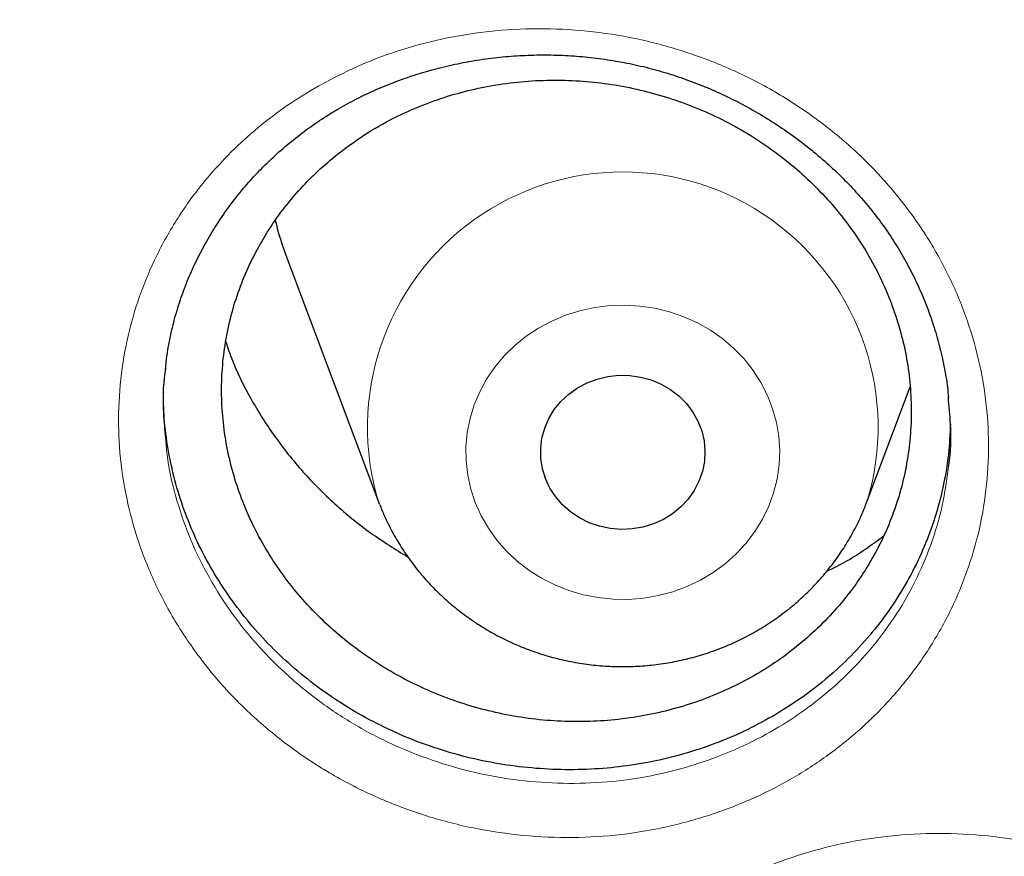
# Model space of a CAD drawing. Header units: millimetres. Extents: x 8 to 976, y 12 to 967.
# Tile 33 of 256: x 334.51 to 339.3, y 801.91 to 805.98. Entities that reach past the tile are written whole.
import ezdxf

# ---------------------------------------------------------------- set-up
doc = ezdxf.new("R2010")
doc.units = ezdxf.units.MM

msp = doc.modelspace()

# ---------------------------------------------------------------- linework, layer by layer
at = {"color": 7, "linetype": 'Continuous', "lineweight": 30}
for p, q in [((335.8127, 804.8203), (336.2598, 803.632)), ((338.6359, 803.632), (338.8464, 804.1915)), ((336.2639, 803.6212), (336.2606, 803.6297))]:
    msp.add_line(p, q, dxfattribs=at)
at = {"color": 252, "linetype": 'Continuous', "lineweight": 0, "flags": 128}
msp.add_lwpolyline([(336.7302, 803.6285), (336.7084, 803.6946), (336.6934, 803.7624), (336.6855, 803.8312), (336.6847, 803.9004), (336.6911, 803.9694), (336.7045, 804.0375), (336.7248, 804.104), (336.7519, 804.1684), (336.7855, 804.2301), (336.8252, 804.2884), (336.8708, 804.3428), (336.9218, 804.3929), (336.9777, 804.4381), (337.038, 804.478), (337.1021, 804.5123), (337.1694, 804.5406), (337.2393, 804.5627), (337.3112, 804.5784), (337.3843, 804.5875), (337.4581, 804.5899), (337.5317, 804.5856), (337.6046, 804.5747), (337.676, 804.5572), (337.7453, 804.5334), (337.8118, 804.5034), (337.8749, 804.4675), (337.934, 804.426), (337.9885, 804.3794), (338.0381, 804.3281), (338.0821, 804.2725), (338.1202, 804.2133), (338.152, 804.1508), (338.1772, 804.0857), (338.1956, 804.0187), (338.2071, 803.9503), (338.2114, 803.8812), (338.2087, 803.812), (338.1988, 803.7434), (338.1819, 803.676), (338.1582, 803.6105), (338.1278, 803.5474), (338.0911, 803.4873), (338.0483, 803.4309), (338, 803.3786), (337.9465, 803.3309), (337.8884, 803.2883), (337.8261, 803.2511), (337.7603, 803.2198), (337.6916, 803.1945), (337.6206, 803.1756), (337.548, 803.1632), (337.4745, 803.1575), (337.4007, 803.1584), (337.3274, 803.166), (337.2551, 803.1802), (337.1847, 803.2009), (337.1168, 803.2279), (337.0519, 803.2609), (336.9907, 803.2996), (336.9338, 803.3437), (336.8817, 803.3927), (336.8349, 803.4462), (336.7938, 803.5037), (336.7588, 803.5646), (336.7302, 803.6285)], dxfattribs=at)
at = {"color": 7, "linetype": 'Continuous', "lineweight": 30, "flags": 128}
msp.add_lwpolyline([(337.072, 803.7452), (337.0571, 803.7933), (337.0492, 803.8429), (337.0484, 803.893), (337.0547, 803.9428), (337.0681, 803.9913), (337.0882, 804.0378), (337.1147, 804.0813), (337.1472, 804.1211), (337.1851, 804.1565), (337.2276, 804.1868), (337.2741, 804.2115), (337.3237, 804.2303), (337.3755, 804.2426), (337.4285, 804.2483), (337.482, 804.2474), (337.5348, 804.2398), (337.586, 804.2257), (337.6348, 804.2053), (337.6803, 804.1789), (337.7216, 804.1471), (337.758, 804.1104), (337.7889, 804.0695), (337.8137, 804.0251), (337.832, 803.978), (337.8434, 803.929), (337.8478, 803.8791), (337.845, 803.829), (337.8352, 803.7797), (337.8184, 803.7322), (337.795, 803.6871), (337.7654, 803.6453), (337.7302, 803.6077), (337.6899, 803.5747), (337.6453, 803.5471), (337.5971, 803.5253), (337.5463, 803.5098), (337.4938, 803.5007), (337.4404, 803.4983), (337.3872, 803.5026), (337.335, 803.5135), (337.2849, 803.5308), (337.2376, 803.5542), (337.1942, 803.5834), (337.1552, 803.6177), (337.1215, 803.6565), (337.0935, 803.6993), (337.072, 803.7452)], dxfattribs=at)
at = {"color": 252, "linetype": 'Continuous', "lineweight": 0}
msp.add_arc((337.4479, 803.9959), 1.2424, 342.9011, 197.1457, dxfattribs=at)
at = {"color": 7, "linetype": 'Continuous', "lineweight": 30}
msp.add_arc((337.2635, 805.3663), 1.5502, 193.5421, 200.6261, dxfattribs=at)
at = {"color": 252, "linetype": 'Continuous', "lineweight": 0}
for points, knots in [([(361.8798, 844.4039), (361.3833, 844.398), (360.3901, 844.3861), (358.9033, 844.2905), (357.4222, 844.138), (355.9497, 843.9234), (354.4974, 843.6502), (353.0678, 843.3198), (351.6632, 842.9342), (350.2777, 842.492), (348.9056, 841.9911), (347.5499, 841.4312), (346.2139, 840.8122), (344.9081, 840.1387), (343.6351, 839.412), (342.4049, 838.6381), (341.2188, 837.8196), (340.0785, 836.959), (338.9788, 836.053), (337.9155, 835.0976), (336.8914, 834.0936), (335.9095, 833.042), (334.9778, 831.951), (334.0982, 830.8226), (333.2772, 829.6659), (332.5153, 828.4839), (331.8128, 827.2794), (331.1664, 826.0476), (330.5737, 824.7831), (330.0371, 823.4878), (329.5589, 822.1637), (329.1431, 820.8213), (328.7907, 819.4629), (328.504, 818.0995), (328.2823, 816.7339), (328.1246, 815.3689), (328.0298, 813.9988), (327.998, 812.6177), (328.0306, 811.2284), (328.1288, 809.8334), (328.2923, 808.4439), (328.5208, 807.0624), (328.812, 805.6998), (329.1642, 804.3586), (329.5752, 803.0408), (330.0466, 801.741), (330.5805, 800.4537), (331.1773, 799.1818), (331.837, 797.9283), (332.5549, 796.7032), (333.3295, 795.5089), (334.1543, 794.3546), (335.0267, 793.2419), (335.944, 792.172), (336.9096, 791.1403), (337.928, 790.1427), (338.9982, 789.1819), (340.119, 788.2607), (341.2819, 787.3866), (342.4847, 786.5613), (343.7175, 785.7911), (344.9774, 785.0763), (346.2613, 784.4172), (347.5742, 783.8107), (348.922, 783.2547), (350.3026, 782.7512), (351.7139, 782.3025), (353.1448, 781.9125), (354.5926, 781.5819), (356.0458, 781.3129), (357.5014, 781.1049), (358.9563, 780.9569), (360.4167, 780.868), (361.8887, 780.8381), (363.3696, 780.8687), (364.8564, 780.9609), (366.3375, 781.1143), (367.81, 781.3286), (369.2623, 781.6019), (370.6919, 781.9323), (372.0965, 782.3179), (373.482, 782.7601), (374.8541, 783.261), (376.2097, 783.8209), (377.5458, 784.4399), (378.8516, 785.1134), (380.1245, 785.8401), (381.3548, 786.614), (382.5409, 787.4325), (383.6812, 788.2931), (384.7809, 789.1991), (385.8442, 790.1545), (386.8683, 791.1585), (387.8502, 792.2101), (388.7819, 793.3011), (389.6615, 794.4295), (390.4825, 795.5862), (391.2444, 796.7682), (391.9469, 797.9727), (392.5933, 799.2045), (393.186, 800.469), (393.7226, 801.7643), (394.2008, 803.0883), (394.6166, 804.4308), (394.969, 805.7892), (395.2557, 807.1526), (395.4774, 808.5182), (395.6351, 809.8832), (395.7299, 811.2533), (395.7617, 812.6344), (395.7291, 814.0237), (395.6309, 815.4187), (395.4674, 816.8082), (395.2389, 818.1897), (394.9476, 819.5522), (394.5955, 820.8935), (394.1845, 822.2113), (393.7131, 823.5111), (393.1792, 824.7984), (392.5824, 826.0703), (391.9227, 827.3238), (391.2048, 828.5489), (390.4302, 829.7432), (389.6054, 830.8975), (388.7329, 832.0102), (387.8157, 833.08), (386.85, 834.1118), (385.8317, 835.1094), (384.7615, 836.0702), (383.6407, 836.9914), (382.4778, 837.8655), (381.275, 838.6907), (380.0421, 839.461), (378.7822, 840.1758), (377.4984, 840.8349), (376.1855, 841.4414), (374.8377, 841.9974), (373.4571, 842.5009), (372.0458, 842.9496), (370.6149, 843.3396), (369.1671, 843.6702), (367.7139, 843.9391), (366.2583, 844.1474), (364.8034, 844.2945), (363.343, 844.3868), (362.3676, 844.3982), (361.8798, 844.4039)], [0, 0, 0, 0, 0.007, 0.014, 0.021, 0.028, 0.035, 0.041875, 0.04875, 0.055625, 0.0625, 0.0695, 0.0765, 0.0835, 0.0905, 0.0975, 0.104375, 0.11125, 0.118125, 0.125, 0.132, 0.139, 0.146, 0.153, 0.16, 0.166875, 0.17375, 0.180625, 0.1875, 0.1945, 0.2015, 0.2085, 0.2155, 0.2225, 0.229375, 0.23625, 0.243125, 0.25, 0.257, 0.264, 0.271, 0.278, 0.285, 0.291875, 0.29875, 0.305625, 0.3125, 0.3195, 0.3265, 0.3335, 0.3405, 0.3475, 0.354375, 0.36125, 0.368125, 0.375, 0.382, 0.389, 0.396, 0.403, 0.41, 0.416875, 0.42375, 0.430625, 0.4375, 0.4445, 0.4515, 0.4585, 0.4655, 0.4725, 0.479375, 0.48625, 0.493125, 0.5, 0.507, 0.514, 0.521, 0.528, 0.535, 0.541875, 0.54875, 0.555625, 0.5625, 0.5695, 0.5765, 0.5835, 0.5905, 0.5975, 0.604375, 0.61125, 0.618125, 0.625, 0.632, 0.639, 0.646, 0.653, 0.66, 0.666875, 0.67375, 0.680625, 0.6875, 0.6945, 0.7015, 0.7085, 0.7155, 0.7225, 0.729375, 0.73625, 0.743125, 0.75, 0.757, 0.764, 0.771, 0.778, 0.785, 0.791875, 0.79875, 0.805625, 0.8125, 0.8195, 0.8265, 0.8335, 0.8405, 0.8475, 0.854375, 0.86125, 0.868125, 0.875, 0.882, 0.889, 0.896, 0.903, 0.91, 0.916875, 0.92375, 0.930625, 0.9375, 0.9445, 0.9515, 0.9585, 0.9655, 0.9725, 0.979375, 0.98625, 0.993125, 1, 1, 1, 1]), ([(335.9689, 805.6582), (336.0341, 805.6924), (336.1647, 805.7609), (336.3749, 805.8377), (336.596, 805.8954), (336.8272, 805.9295), (337.0653, 805.9396), (337.3039, 805.925), (337.5399, 805.8849), (337.7704, 805.8209), (337.9929, 805.7338), (338.204, 805.6237), (338.4015, 805.4927), (338.5826, 805.3428), (338.7445, 805.1753), (338.8859, 804.9931), (339.0052, 804.7979), (339.1002, 804.5919), (339.1704, 804.3779), (339.2147, 804.1589), (339.2319, 803.9377), (339.2228, 803.7171), (339.1875, 803.4995), (339.1253, 803.2877), (339.038, 803.0843), (338.9266, 802.8918), (338.7918, 802.7133), (338.6362, 802.5505), (338.4657, 802.4088), (338.2838, 802.2891), (338.0885, 802.1876), (337.8755, 802.1047), (337.6472, 802.0429), (337.4124, 802.0057), (337.1741, 801.9942), (336.9353, 802.0073), (336.6985, 802.0449), (336.467, 802.1076), (336.2434, 802.1938), (336.0309, 802.3021), (335.8328, 802.432), (335.651, 802.5807), (335.4873, 802.7467), (335.3446, 802.9286), (335.2239, 803.1235), (335.1268, 803.3288), (335.0555, 803.5422), (335.0098, 803.7607), (334.9902, 803.9818), (334.998, 804.2027), (335.032, 804.4206), (335.092, 804.6328), (335.1779, 804.8364), (335.2875, 805.0291), (335.4105, 805.1958), (335.5407, 805.3375), (335.6725, 805.4567), (335.8146, 805.5655), (335.9175, 805.6273), (335.9689, 805.6582)], [0, 0, 0, 0, 0.017128, 0.034307, 0.051435, 0.069359, 0.087339, 0.105263, 0.123154, 0.141102, 0.158993, 0.176907, 0.194877, 0.21279, 0.230627, 0.248519, 0.266354, 0.284226, 0.302154, 0.320025, 0.337847, 0.355726, 0.373548, 0.391414, 0.409337, 0.427204, 0.44507, 0.462993, 0.480859, 0.497433, 0.514007, 0.532013, 0.550076, 0.56808, 0.586, 0.603976, 0.621895, 0.639847, 0.657858, 0.675809, 0.693678, 0.711603, 0.729472, 0.747343, 0.765272, 0.783144, 0.800983, 0.818879, 0.836718, 0.854557, 0.872454, 0.890294, 0.908122, 0.926005, 0.943831, 0.957846, 0.971916, 0.985985, 1, 1, 1, 1]), ([(335.2229, 803.9436), (335.2249, 803.9162), (335.2317, 803.8222), (335.2685, 803.6634), (335.332, 803.4702), (335.4201, 803.2843), (335.5293, 803.1078), (335.6585, 802.9429), (335.8067, 802.7923), (335.9713, 802.6574), (336.1506, 802.5395), (336.3428, 802.441), (336.5451, 802.3625), (336.7547, 802.3052), (336.9689, 802.2705), (337.185, 802.2581), (337.4006, 802.2678), (337.6131, 802.3008), (337.8196, 802.356), (338.0122, 802.4303), (338.1888, 802.5215), (338.3533, 802.6291), (338.5076, 802.7567), (338.6484, 802.9034), (338.7703, 803.0644), (338.8712, 803.238), (338.9498, 803.4217), (339.007, 803.6109), (339.0247, 803.7403), (339.0335, 803.804)], [0, 0, 0, 0, 0.0155937, 0.0536711, 0.09163, 0.1296551, 0.1678054, 0.2058319, 0.2438547, 0.2819998, 0.3200239, 0.3582203, 0.3965396, 0.434737, 0.4728773, 0.5111403, 0.5492829, 0.5875947, 0.6260326, 0.6643502, 0.6996074, 0.7348668, 0.7728862, 0.8110251, 0.8490431, 0.887059, 0.9251952, 0.9632128, 1, 1, 1, 1]), ([(337.9173, 801.7442), (337.9826, 801.7781), (338.1134, 801.8459), (338.324, 801.9218), (338.5453, 801.9787), (338.7767, 802.0122), (339.015, 802.0218), (339.2537, 802.0068), (339.4897, 801.9665), (339.7199, 801.9024), (339.9421, 801.8154), (340.1528, 801.7056), (340.3498, 801.5751), (340.5303, 801.4258), (340.6915, 801.259), (340.8322, 801.0777), (340.9508, 800.8835), (341.045, 800.6786), (341.1145, 800.4658), (341.158, 800.2481), (341.1745, 800.0281), (341.1646, 799.8088), (341.1285, 799.5924), (341.0655, 799.3818), (340.9774, 799.1796), (340.8653, 798.9883), (340.7297, 798.811), (340.5733, 798.6492), (340.4021, 798.5085), (340.2195, 798.3897), (340.0235, 798.289), (339.81, 798.207), (339.5814, 798.146), (339.3463, 798.1095), (339.1078, 798.0985), (338.869, 798.112), (338.6323, 798.1498), (338.4009, 798.2126), (338.1776, 798.2987), (337.9656, 798.4068), (337.768, 798.5362), (337.5868, 798.6843), (337.4237, 798.8496), (337.2817, 799.0306), (337.1618, 799.2244), (337.0654, 799.4286), (336.9948, 799.6409), (336.9499, 799.8582), (336.9311, 800.0781), (336.9396, 800.2977), (336.9744, 800.5144), (337.0352, 800.7253), (337.1219, 800.9277), (337.2323, 801.1192), (337.3561, 801.2849), (337.4869, 801.4257), (337.6194, 801.5441), (337.7622, 801.6522), (337.8656, 801.7136), (337.9173, 801.7442)], [0, 0, 0, 0, 0.017121, 0.034291, 0.051412, 0.069335, 0.087316, 0.105239, 0.123121, 0.141061, 0.158943, 0.176844, 0.194802, 0.212702, 0.230527, 0.248408, 0.266232, 0.284098, 0.30202, 0.319886, 0.337712, 0.355594, 0.373419, 0.391296, 0.40923, 0.427106, 0.444985, 0.462922, 0.480801, 0.497396, 0.513992, 0.531996, 0.550057, 0.568059, 0.585976, 0.603949, 0.621865, 0.639807, 0.657807, 0.675749, 0.693604, 0.711516, 0.729372, 0.747233, 0.765152, 0.783014, 0.800851, 0.818744, 0.836581, 0.854426, 0.872328, 0.890174, 0.908013, 0.925908, 0.943746, 0.957782, 0.971873, 0.985964, 1, 1, 1, 1])]:
    msp.add_open_spline(points, degree=3, knots=knots, dxfattribs=at)
at = {"color": 7, "linetype": 'Continuous', "lineweight": 30}
for points, knots in [([(327.0285, 815.3102), (327.026, 815.2749), (327.0205, 815.198), (327.0129, 815.081), (327.005, 814.9545), (326.9969, 814.8211), (326.9886, 814.6748), (326.9805, 814.5161), (326.9726, 814.3459), (326.9648, 814.152), (326.9574, 813.9329), (326.9511, 813.6872), (326.9464, 813.4253), (326.944, 813.1471), (326.9442, 812.8527), (326.9475, 812.5421), (326.9543, 812.2154), (326.9644, 811.8987), (326.9771, 811.5969), (326.9912, 811.3218), (327.0069, 811.0595), (327.0236, 810.8157), (327.0406, 810.591), (327.0576, 810.3857), (327.0741, 810.2012), (327.0897, 810.0375), (327.1039, 809.8953), (327.1165, 809.7742), (327.1274, 809.6741), (327.1362, 809.594), (327.1426, 809.5375), (327.147, 809.4998), (327.1503, 809.4704), (327.1545, 809.4352), (327.1599, 809.3891), (327.1666, 809.333), (327.1764, 809.2523), (327.19, 809.143), (327.2084, 809.0007), (327.2298, 808.8404), (327.2544, 808.6641), (327.2814, 808.4787), (327.3104, 808.2879), (327.3405, 808.0974), (327.3718, 807.9075), (327.4041, 807.7184), (327.4568, 807.421), (327.5331, 807.017), (327.6343, 806.5261), (327.7393, 806.0546), (327.848, 805.598), (327.9657, 805.1345), (328.074, 804.7342), (328.1692, 804.3986), (328.2481, 804.1293), (328.3303, 803.8583), (328.4071, 803.6126), (328.475, 803.4015), (328.5301, 803.2336), (328.5776, 803.0911), (328.6154, 802.9796), (328.6441, 802.8957), (328.6648, 802.8357), (328.6835, 802.7818), (328.7039, 802.7231), (328.7296, 802.65), (328.7612, 802.5607), (328.7988, 802.4557), (328.8427, 802.3346), (328.8965, 802.1879), (328.9616, 802.0137), (329.0391, 801.8101), (329.1268, 801.5847), (329.2234, 801.3423), (329.3254, 801.0926), (329.4289, 800.8452), (329.5587, 800.5423), (329.7146, 800.1899), (329.8963, 799.7941), (330.0672, 799.4348), (330.2264, 799.1101), (330.3736, 798.8178), (330.5147, 798.5443), (330.6493, 798.2892), (330.777, 798.0524), (330.9781, 797.6865), (331.2623, 797.1873), (331.5439, 796.7181), (331.7324, 796.4137), (331.821, 796.2721), (331.9106, 796.1307), (332.001, 795.9895), (332.0923, 795.8486), (332.1825, 795.7109), (332.2647, 795.5869), (332.3344, 795.4826), (332.3894, 795.401), (332.4323, 795.3375), (332.4649, 795.2896), (332.4941, 795.2468), (332.5275, 795.198), (332.573, 795.1319), (332.6317, 795.0469), (332.7048, 794.942), (332.7912, 794.8192), (332.891, 794.6787), (332.9973, 794.5308), (333.1088, 794.3775), (333.2243, 794.2206), (333.35, 794.052), (333.4862, 793.8719), (333.6322, 793.6814), (333.8524, 793.3987), (334.1419, 793.0366), (334.4871, 792.6195), (334.8137, 792.2372), (335.1212, 791.8874), (335.42, 791.5568), (335.7095, 791.2448), (335.9874, 790.9526), (336.2532, 790.6795), (336.5066, 790.425), (336.7487, 790.1868), (336.9936, 789.9504), (337.2445, 789.7132), (337.5079, 789.4694), (337.7754, 789.2271), (338.0503, 788.9833), (338.3328, 788.7384), (338.6017, 788.5103), (338.8558, 788.2992), (339.094, 788.1048), (339.337, 787.91), (339.585, 787.7151), (339.8366, 787.521), (340.0577, 787.3536), (340.2415, 787.2165), (340.3825, 787.1126), (340.5086, 787.0205), (340.6196, 786.9402), (340.7101, 786.8752), (340.7817, 786.8241), (340.8344, 786.7867), (340.8749, 786.758), (340.9097, 786.7334), (340.9525, 786.7032), (341.013, 786.6608), (341.094, 786.6042), (341.1926, 786.5358), (341.3091, 786.4556), (341.4437, 786.3639), (341.5964, 786.2609), (341.8983, 786.0597), (342.3505, 785.7665), (342.9563, 785.3909), (343.5812, 785.0206), (344.2255, 784.6566), (344.8854, 784.3018), (345.5605, 783.957), (346.2495, 783.6233), (346.9505, 783.3023), (347.6927, 782.9816), (348.4703, 782.6667), (349.2822, 782.3607), (350.0899, 782.0782), (350.8925, 781.8185), (351.6845, 781.5821), (352.4653, 781.3679), (353.2355, 781.1745), (354.0031, 780.999), (354.8067, 780.8332), (355.6493, 780.6791), (356.531, 780.5396), (357.4162, 780.4212), (358.3043, 780.3241), (359.1947, 780.2484), (360.0869, 780.1941), (360.9802, 780.1614), (361.8742, 780.1504), (362.7682, 780.1611), (363.6615, 780.1936), (364.5537, 780.2476), (365.4442, 780.323), (366.3323, 780.4199), (367.2185, 780.5381), (368.1034, 780.6778), (368.9567, 780.8338), (369.7785, 781.0036), (370.5686, 781.185), (371.3569, 781.3842), (372.1429, 781.6015), (372.9215, 781.8356), (373.6942, 782.0868), (374.4647, 782.3564), (375.2411, 782.6481), (375.9706, 782.942), (376.6525, 783.2337), (377.2862, 783.5193), (377.923, 783.8215), (378.459, 784.0889), (378.8949, 784.3148), (379.231, 784.4936), (379.5675, 784.6772), (379.9041, 784.8656), (380.2364, 785.0563), (380.5578, 785.2454), (380.8618, 785.4285), (381.1467, 785.6039), (381.4127, 785.771), (381.66, 785.9294), (381.889, 786.0787), (382.0794, 786.2048), (382.2349, 786.3091), (382.3589, 786.3931), (382.4749, 786.4724), (382.5831, 786.5469), (382.6826, 786.616), (382.7701, 786.6772), (382.8394, 786.7259), (382.8913, 786.7626), (382.9356, 786.794), (382.9854, 786.8294), (383.0467, 786.8732), (383.1182, 786.9245), (383.2151, 786.9944), (383.3391, 787.0847), (383.4933, 787.198), (383.6678, 787.328), (383.8633, 787.4755), (384.08, 787.6417), (384.3138, 787.824), (384.5643, 788.023), (384.8148, 788.2259), (385.0633, 788.4312), (385.3051, 788.6346), (385.5491, 788.8439), (385.7905, 789.055), (386.0274, 789.2659), (386.3622, 789.5699), (386.7871, 789.9678), (387.2824, 790.4518), (387.7453, 790.9227), (388.1775, 791.3796), (388.5899, 791.8319), (388.9829, 792.279), (389.358, 792.7211), (389.7186, 793.1612), (390.112, 793.6584), (390.5372, 794.2184), (390.9897, 794.8442), (391.4266, 795.4794), (391.8267, 796.0911), (392.1924, 796.6779), (392.528, 797.2411), (392.8556, 797.8173), (393.1765, 798.4099), (393.4903, 799.0197), (393.7375, 799.5271), (393.9241, 799.9259), (394.0539, 800.2107), (394.1817, 800.4988), (394.3076, 800.7904), (394.4305, 801.0831), (394.5448, 801.3633), (394.6476, 801.6221), (394.737, 801.8528), (394.8158, 802.0607), (394.8844, 802.2455), (394.9364, 802.3881), (394.9744, 802.4936), (395.0007, 802.5672), (395.0242, 802.6333), (395.0449, 802.6923), (395.0632, 802.7445), (395.0801, 802.7929), (395.098, 802.8447), (395.1202, 802.909), (395.1484, 802.9915), (395.1827, 803.0931), (395.2228, 803.2131), (395.2683, 803.3514), (395.3191, 803.5081), (395.4224, 803.8334), (395.569, 804.3175), (395.7463, 804.9512), (395.8933, 805.5217), (396.015, 806.0309), (396.1162, 806.4844), (396.2106, 806.9383), (396.2808, 807.3028), (396.3306, 807.5767), (396.3625, 807.7585), (396.3935, 807.9411), (396.4235, 808.1243), (396.4524, 808.3082), (396.4802, 808.4921), (396.5062, 808.6708), (396.5297, 808.8395), (396.5502, 808.9922), (396.5677, 809.1277), (396.5823, 809.2439), (396.5941, 809.3408), (396.6028, 809.4143), (396.6088, 809.4656), (396.6132, 809.5039), (396.6178, 809.544), (396.6236, 809.5957), (396.6309, 809.6609), (396.6407, 809.751), (396.6532, 809.8699), (396.6684, 810.021), (396.6852, 810.1964), (396.703, 810.3963), (396.7199, 810.6021), (396.7357, 810.8107), (396.7501, 811.0192), (396.7639, 811.2427), (396.7768, 811.479), (396.7903, 811.7692), (396.8023, 812.1019), (396.8111, 812.4677), (396.8154, 812.8138), (396.8158, 813.1402), (396.813, 813.4468), (396.8077, 813.7337), (396.8005, 813.9908), (396.7923, 814.2196), (396.7837, 814.4219), (396.7746, 814.6089), (396.7652, 814.7806), (396.7559, 814.9351), (396.7471, 815.0748), (396.7392, 815.198), (396.7337, 815.2749), (396.7312, 815.3102)], [0, 0, 0, 0, 0.0009265, 0.0020153, 0.0031174, 0.0043621, 0.0057274, 0.0072008, 0.0087824, 0.0104719, 0.012602, 0.0148824, 0.0173128, 0.0198934, 0.0226243, 0.0255053, 0.0285362, 0.0317174, 0.0343222, 0.0369399, 0.0393797, 0.0416333, 0.0437365, 0.0456467, 0.0473639, 0.0488881, 0.0502193, 0.0513387, 0.052272, 0.053019, 0.0535799, 0.0538504, 0.0540754, 0.0544002, 0.0548373, 0.0553629, 0.0559711, 0.0570941, 0.0584214, 0.059953, 0.0615834, 0.0633624, 0.0651515, 0.0669351, 0.0687133, 0.0704859, 0.0722532, 0.077085, 0.0818755, 0.0861274, 0.0904466, 0.094855, 0.0993527, 0.1019104, 0.1044962, 0.1071098, 0.1097355, 0.1116079, 0.113235, 0.1146171, 0.1157541, 0.1164872, 0.1170635, 0.1175078, 0.1180599, 0.1187797, 0.1196483, 0.1206749, 0.1218595, 0.1232023, 0.1249869, 0.126991, 0.1292143, 0.131657, 0.1341868, 0.1366497, 0.1390459, 0.1432653, 0.1472597, 0.1510293, 0.1542052, 0.1572019, 0.1600193, 0.1626578, 0.165117, 0.1674012, 0.1741097, 0.1808608, 0.1823823, 0.183906, 0.1854317, 0.1869596, 0.1884897, 0.190022, 0.191458, 0.1925529, 0.1934491, 0.1941466, 0.1946454, 0.1950304, 0.1955623, 0.1962602, 0.1972212, 0.1983844, 0.1997499, 0.2013177, 0.2030878, 0.2047173, 0.2064873, 0.2083976, 0.2104486, 0.2126399, 0.2149324, 0.2202022, 0.225249, 0.2296435, 0.2338538, 0.2378798, 0.2417217, 0.2453793, 0.2487924, 0.2520279, 0.2550857, 0.2579661, 0.2612152, 0.2644013, 0.2676431, 0.270941, 0.2742946, 0.2777042, 0.2804224, 0.2831752, 0.2859624, 0.2887842, 0.2916405, 0.2944835, 0.2962188, 0.2977831, 0.2991766, 0.3003994, 0.3014513, 0.302158, 0.3027561, 0.3031811, 0.3034857, 0.3038939, 0.3045841, 0.3054644, 0.3065349, 0.3077957, 0.3092466, 0.3108877, 0.3127189, 0.3189409, 0.3252774, 0.3317279, 0.3382924, 0.3449709, 0.3516409, 0.358421, 0.3652789, 0.3720702, 0.3798228, 0.3874625, 0.3949893, 0.4024031, 0.4097041, 0.4167651, 0.4237174, 0.4305937, 0.4374673, 0.445278, 0.4530885, 0.4608989, 0.4687091, 0.4765191, 0.484329, 0.492139, 0.4999491, 0.5077592, 0.5155692, 0.5233791, 0.5311891, 0.5389993, 0.5468107, 0.5546458, 0.5625139, 0.5695915, 0.5766955, 0.5838259, 0.5909825, 0.5981656, 0.6052461, 0.6124054, 0.619708, 0.6271539, 0.6332004, 0.6393382, 0.6455674, 0.6518881, 0.6552355, 0.6586079, 0.6620055, 0.6654281, 0.6688726, 0.6722061, 0.6753597, 0.6783332, 0.6811266, 0.6837399, 0.6861731, 0.6884262, 0.6898422, 0.6911765, 0.692429, 0.6935999, 0.6946891, 0.6956708, 0.6964567, 0.6969554, 0.6973713, 0.69791, 0.6985897, 0.699389, 0.7002639, 0.7017888, 0.7034971, 0.7053888, 0.7076192, 0.71006, 0.7127115, 0.7155736, 0.7186462, 0.7213676, 0.7242342, 0.7271406, 0.7300172, 0.732864, 0.7356811, 0.7422038, 0.7485608, 0.7543803, 0.7600537, 0.7655814, 0.770963, 0.7761988, 0.7813169, 0.7864235, 0.7934424, 0.8004583, 0.8074712, 0.814481, 0.8204264, 0.8263792, 0.8324266, 0.83859, 0.8448692, 0.8512645, 0.8541151, 0.8569883, 0.859884, 0.8628021, 0.8657425, 0.868642, 0.8711514, 0.8734293, 0.8754757, 0.8772902, 0.8788731, 0.8796676, 0.8803876, 0.8810332, 0.8816046, 0.8821122, 0.8825623, 0.8830175, 0.883627, 0.884438, 0.8854254, 0.8865894, 0.8879297, 0.8894465, 0.891139, 0.8973602, 0.9034228, 0.9093267, 0.9136504, 0.9179034, 0.9221769, 0.9264834, 0.9281842, 0.9298902, 0.9316011, 0.9333171, 0.9350383, 0.9367645, 0.9384775, 0.9400471, 0.9414914, 0.9427553, 0.9438392, 0.9447429, 0.9454653, 0.9458958, 0.9461788, 0.9465358, 0.9470179, 0.9476253, 0.9483578, 0.9495394, 0.9509471, 0.9525809, 0.9544408, 0.9565268, 0.9583244, 0.9602615, 0.9623382, 0.9645545, 0.9668446, 0.9704216, 0.9738153, 0.977026, 0.9800537, 0.9828983, 0.9855597, 0.988038, 0.9900562, 0.9919342, 0.993672, 0.9952697, 0.9967184, 0.9979847, 0.9990735, 1, 1, 1, 1]), ([(329.5316, 809.7522), (329.5452, 809.6246), (329.5738, 809.3549), (329.6254, 808.9439), (329.6845, 808.5193), (329.7502, 808.0955), (329.8221, 807.6725), (329.9004, 807.2506), (329.9849, 806.8298), (330.0758, 806.4101), (330.1729, 805.9916), (330.2763, 805.5745), (330.3859, 805.1588), (330.5017, 804.7445), (330.6237, 804.3318), (330.7519, 803.9208), (330.8862, 803.5115), (331.0266, 803.104), (331.173, 802.6984), (331.3256, 802.2947), (331.4841, 801.8931), (331.6487, 801.4937), (331.8192, 801.0964), (331.9956, 800.7015), (332.178, 800.3089), (332.3661, 799.9187), (332.5601, 799.5311), (332.7599, 799.146), (332.9654, 798.7636), (333.1767, 798.384), (333.3935, 798.0072), (333.616, 797.6332), (333.8441, 797.2623), (334.0777, 796.8944), (334.3168, 796.5296), (334.5613, 796.1679), (334.8112, 795.8096), (335.0664, 795.4545), (335.3269, 795.1029), (335.5927, 794.7547), (335.8636, 794.4101), (336.1397, 794.0691), (336.4208, 793.7317), (336.707, 793.3981), (336.9981, 793.0683), (337.2941, 792.7423), (337.595, 792.4203), (337.9006, 792.1023), (338.211, 791.7883), (338.5261, 791.4785), (338.8458, 791.1728), (339.17, 790.8714), (339.4986, 790.5743), (339.8317, 790.2816), (340.1692, 789.9932), (340.5109, 789.7093), (340.8568, 789.43), (341.2069, 789.1553), (341.5611, 788.8852), (341.9192, 788.6198), (342.2813, 788.3591), (342.6473, 788.1032), (343.017, 787.8522), (343.3905, 787.6061), (343.7676, 787.3649), (344.1483, 787.1287), (344.5325, 786.8976), (344.9201, 786.6715), (345.3111, 786.4506), (345.7053, 786.2348), (346.1027, 786.0243), (346.5032, 785.819), (346.9068, 785.619), (347.3133, 785.4244), (347.7227, 785.2351), (348.1348, 785.0512), (348.5497, 784.8728), (348.9672, 784.6999), (349.3873, 784.5325), (349.8098, 784.3706), (350.2347, 784.2143), (350.6619, 784.0637), (351.0913, 783.9187), (351.5228, 783.7794), (351.9564, 783.6457), (352.3919, 783.5178), (352.8293, 783.3957), (353.2685, 783.2793), (353.7094, 783.1687), (354.1519, 783.0639), (354.5959, 782.965), (355.0414, 782.872), (355.4882, 782.7847), (355.9362, 782.7035), (356.3855, 782.6281), (356.8358, 782.5587), (357.2871, 782.4952), (357.7393, 782.4376), (358.1923, 782.386), (358.6461, 782.3404), (359.1005, 782.3008), (359.5555, 782.2672), (360.0109, 782.2395), (360.4666, 782.2179), (360.9227, 782.2023), (361.3789, 782.1927), (361.8353, 782.1891), (362.2916, 782.1915), (362.7479, 782.1999), (363.204, 782.2144), (363.6599, 782.2348), (364.1153, 782.2613), (364.5704, 782.2938), (365.0249, 782.3322), (365.4788, 782.3767), (365.932, 782.4271), (366.3844, 782.4835), (366.8359, 782.5458), (367.2864, 782.6141), (367.7359, 782.6883), (368.1842, 782.7684), (368.6312, 782.8545), (369.0769, 782.9464), (369.5213, 783.0441), (369.9641, 783.1478), (370.4053, 783.2572), (370.8448, 783.3725), (371.2826, 783.4935), (371.7185, 783.6203), (372.1524, 783.7528), (372.5844, 783.8911), (373.0142, 784.035), (373.4418, 784.1845), (373.8672, 784.3397), (374.2902, 784.5005), (374.7107, 784.6668), (375.1288, 784.8387), (375.5442, 785.016), (375.9569, 785.1988), (376.3668, 785.387), (376.7739, 785.5806), (377.178, 785.7796), (377.5792, 785.9838), (377.9772, 786.1934), (378.372, 786.4081), (378.7636, 786.628), (379.1519, 786.8531), (379.5368, 787.0833), (379.9182, 787.3185), (380.296, 787.5587), (380.6702, 787.8039), (381.0407, 788.054), (381.4074, 788.3089), (381.7703, 788.5686), (382.1292, 788.8331), (382.4842, 789.1023), (382.835, 789.3762), (383.1818, 789.6546), (383.5244, 789.9376), (383.8626, 790.2251), (384.1966, 790.517), (384.5261, 790.8133), (384.8512, 791.1139), (385.1718, 791.4187), (385.4878, 791.7278), (385.7991, 792.0409), (386.1057, 792.3582), (386.4075, 792.6795), (386.7045, 793.0047), (386.9966, 793.3337), (387.2837, 793.6666), (387.5658, 794.0033), (387.8429, 794.3436), (388.1148, 794.6876), (388.3816, 795.035), (388.6431, 795.386), (388.8994, 795.7404), (389.1503, 796.0981), (389.3959, 796.4591), (389.636, 796.8233), (389.8707, 797.1907), (390.0999, 797.5611), (390.3234, 797.9344), (390.5414, 798.3107), (390.7537, 798.6898), (390.9604, 799.0717), (391.1613, 799.4562), (391.3564, 799.8434), (391.5457, 800.2331), (391.7292, 800.6252), (391.9068, 801.0197), (392.0784, 801.4166), (392.2441, 801.8156), (392.4039, 802.2168), (392.5576, 802.6201), (392.7052, 803.0253), (392.8468, 803.4325), (392.9823, 803.8414), (393.1117, 804.2521), (393.2349, 804.6645), (393.3519, 805.0785), (393.4627, 805.4939), (393.5673, 805.9108), (393.6656, 806.329), (393.7577, 806.7485), (393.8434, 807.1691), (393.9229, 807.5909), (393.9961, 808.0136), (394.0629, 808.4372), (394.1235, 808.8617), (394.1773, 809.287), (394.2142, 809.6058), (394.2311, 809.7831), (394.2345, 809.8181)], [0, 0, 0, 0, 0.004275, 0.009032, 0.013789, 0.018546, 0.023303, 0.02806, 0.032817, 0.037574, 0.042332, 0.047089, 0.051846, 0.056603, 0.06136, 0.066118, 0.070875, 0.075632, 0.08039, 0.085147, 0.089905, 0.094662, 0.099419, 0.104177, 0.108935, 0.113692, 0.11845, 0.123207, 0.127965, 0.132723, 0.137481, 0.142239, 0.146996, 0.151754, 0.156512, 0.16127, 0.166028, 0.170786, 0.175545, 0.180303, 0.185061, 0.189819, 0.194577, 0.199336, 0.204094, 0.208852, 0.213611, 0.218369, 0.223128, 0.227886, 0.232645, 0.237404, 0.242162, 0.246921, 0.25168, 0.256438, 0.261197, 0.265956, 0.270715, 0.275474, 0.280233, 0.284992, 0.289751, 0.29451, 0.299269, 0.304028, 0.308787, 0.313546, 0.318305, 0.323065, 0.327824, 0.332583, 0.337342, 0.342102, 0.346861, 0.35162, 0.35638, 0.361139, 0.365899, 0.370658, 0.375418, 0.380177, 0.384937, 0.389696, 0.394456, 0.399215, 0.403975, 0.408734, 0.413494, 0.418253, 0.423013, 0.427773, 0.432532, 0.437292, 0.442052, 0.446811, 0.451571, 0.456331, 0.46109, 0.46585, 0.47061, 0.475369, 0.480129, 0.484889, 0.489649, 0.494408, 0.499168, 0.503928, 0.508687, 0.513447, 0.518207, 0.522967, 0.527726, 0.532486, 0.537246, 0.542005, 0.546765, 0.551525, 0.556285, 0.561044, 0.565804, 0.570564, 0.575323, 0.580083, 0.584843, 0.589602, 0.594362, 0.599121, 0.603881, 0.608641, 0.6134, 0.61816, 0.622919, 0.627679, 0.632438, 0.637198, 0.641957, 0.646717, 0.651476, 0.656236, 0.660995, 0.665754, 0.670514, 0.675273, 0.680032, 0.684792, 0.689551, 0.69431, 0.699069, 0.703829, 0.708588, 0.713347, 0.718106, 0.722865, 0.727624, 0.732383, 0.737142, 0.741901, 0.74666, 0.751419, 0.756177, 0.760936, 0.765695, 0.770454, 0.775212, 0.779971, 0.78473, 0.789488, 0.794247, 0.799005, 0.803764, 0.808522, 0.813281, 0.818039, 0.822797, 0.827555, 0.832314, 0.837072, 0.84183, 0.846588, 0.851346, 0.856104, 0.860862, 0.86562, 0.870378, 0.875136, 0.879893, 0.884651, 0.889409, 0.894167, 0.898924, 0.903682, 0.90844, 0.913197, 0.917954, 0.922712, 0.927469, 0.932227, 0.936984, 0.941741, 0.946499, 0.951256, 0.956013, 0.960771, 0.965528, 0.970285, 0.975042, 0.979799, 0.984556, 0.989314, 0.994071, 0.998828, 1, 1, 1, 1]), ([(336.0605, 805.5436), (336.0756, 805.5523), (336.1208, 805.5783), (336.1988, 805.6179), (336.2956, 805.6606), (336.3957, 805.6982), (336.4987, 805.7306), (336.6043, 805.7576), (336.712, 805.7791), (336.8213, 805.7948), (336.9317, 805.8048), (337.0427, 805.8088), (337.1537, 805.8071), (337.2642, 805.7994), (337.3737, 805.7859), (337.4816, 805.7667), (337.5876, 805.7419), (337.6917, 805.7114), (337.7944, 805.6753), (337.8958, 805.6336), (337.9954, 805.5863), (338.0929, 805.5337), (338.1876, 805.4759), (338.279, 805.4133), (338.3666, 805.3461), (338.4498, 805.2748), (338.5281, 805.1998), (338.6012, 805.1216), (338.6688, 805.0404), (338.7307, 804.9566), (338.7872, 804.87), (338.8384, 804.7802), (338.8845, 804.6873), (338.9251, 804.5917), (338.96, 804.4937), (338.9892, 804.3937), (339.0119, 804.2923), (339.0266, 804.2074), (339.0313, 804.1563), (339.0329, 804.1396)], [0, 0, 0, 0, 0.013728, 0.041083, 0.068551, 0.096185, 0.123968, 0.15188, 0.179888, 0.207957, 0.236043, 0.264091, 0.292059, 0.319906, 0.347598, 0.375108, 0.402397, 0.429494, 0.456795, 0.48438, 0.512206, 0.540219, 0.568364, 0.596575, 0.624777, 0.652889, 0.680853, 0.708612, 0.736127, 0.76337, 0.790512, 0.81789, 0.845515, 0.873359, 0.901387, 0.92956, 0.957833, 0.986155, 1, 1, 1, 1]), ([(336.0497, 805.3169), (336.0159, 805.2882), (335.9484, 805.2308), (335.8567, 805.1339), (335.7729, 805.0294), (335.6995, 804.9182), (335.6372, 804.8024), (335.5855, 804.6819), (335.5448, 804.5563), (335.5158, 804.4275), (335.4989, 804.2978), (335.4937, 804.167), (335.5004, 804.0345), (335.5192, 803.9027), (335.5496, 803.7738), (335.5912, 803.6473), (335.6446, 803.523), (335.709, 803.403), (335.7832, 803.2894), (335.867, 803.1815), (335.961, 803.0793), (336.0637, 802.9847), (336.1733, 802.899), (336.2899, 802.8218), (336.4139, 802.7533), (336.5434, 802.6945), (336.6761, 802.6465), (336.8124, 802.6088), (336.9525, 802.5815), (337.0942, 802.5653), (337.2352, 802.5604), (337.3757, 802.5663), (337.5162, 802.5835), (337.6542, 802.6118), (337.7875, 802.6505), (337.9165, 802.6995), (338.0415, 802.7592), (338.1602, 802.8288), (338.2707, 802.9069), (338.3736, 802.9935), (338.4689, 803.089), (338.5549, 803.192), (338.6302, 803.3007), (338.6954, 803.415), (338.7502, 803.5356), (338.7937, 803.6604), (338.8252, 803.7873), (338.8452, 803.9165), (338.8535, 804.0484), (338.8496, 804.1809), (338.8339, 804.3116), (338.8066, 804.4411), (338.7673, 804.5695), (338.7166, 804.6947), (338.6554, 804.8146), (338.584, 804.9297), (338.5017, 805.0402), (338.4099, 805.144), (338.3102, 805.2396), (338.2026, 805.3275), (338.0866, 805.4076), (337.964, 805.4784), (337.8369, 805.539), (337.7053, 805.5897), (337.5686, 805.6305), (337.429, 805.6603), (337.2889, 805.679), (337.148, 805.6869), (337.0059, 805.6836), (336.865, 805.6691), (336.7276, 805.6437), (336.5933, 805.6078), (336.4618, 805.5609), (336.3249, 805.4986), (336.185, 805.4195), (336.095, 805.3512), (336.0497, 805.3169)], [0, 0, 0, 0, 0.013235, 0.02647, 0.04009, 0.053711, 0.066946, 0.080182, 0.093802, 0.107423, 0.120651, 0.133881, 0.147494, 0.161108, 0.174329, 0.187552, 0.201159, 0.214765, 0.227985, 0.241204, 0.254807, 0.268412, 0.281633, 0.294855, 0.308461, 0.322067, 0.335295, 0.348524, 0.362136, 0.375749, 0.388985, 0.402221, 0.415842, 0.429462, 0.442704, 0.455946, 0.469573, 0.483199, 0.496442, 0.509685, 0.523314, 0.536941, 0.55018, 0.563419, 0.577043, 0.590667, 0.603898, 0.61713, 0.630746, 0.644362, 0.657587, 0.670811, 0.684418, 0.698028, 0.711248, 0.724467, 0.738071, 0.751675, 0.764896, 0.778116, 0.79172, 0.805325, 0.818551, 0.831777, 0.845388, 0.858997, 0.872231, 0.885465, 0.899083, 0.912702, 0.925942, 0.939182, 0.952808, 0.966433, 0.983123, 1, 1, 1, 1]), ([(335.2227, 804.2803), (335.225, 804.3026), (335.2308, 804.3581), (335.2472, 804.4452), (335.271, 804.5417), (335.3012, 804.6368), (335.3376, 804.7307), (335.3802, 804.823), (335.4288, 804.9133), (335.4833, 805.0011), (335.5434, 805.086), (335.6089, 805.1675), (335.6794, 805.2452), (335.7546, 805.3187), (335.8341, 805.3877), (335.9176, 805.4517), (335.9934, 805.5034), (336.042, 805.5326), (336.0605, 805.5436)], [0, 0, 0, 0, 0.043533, 0.108042, 0.172079, 0.236501, 0.30153, 0.367007, 0.432868, 0.498998, 0.56531, 0.631677, 0.697957, 0.764051, 0.829858, 0.895303, 0.960339, 1, 1, 1, 1]), ([(335.5158, 804.412), (335.525, 804.3841), (335.5566, 804.2888), (335.6352, 804.1334), (335.7506, 803.9489), (335.8881, 803.7769), (336.0444, 803.6196), (336.2157, 803.4793), (336.3412, 803.4016), (336.403, 803.3633)], [0, 0, 0, 0, 0.064673, 0.221228, 0.377825, 0.534915, 0.691505, 0.848075, 1, 1, 1, 1]), ([(335.2231, 804.283), (335.2218, 804.2752), (335.21, 804.2022), (335.2081, 804.088), (335.2189, 803.9827), (335.2229, 803.9436)], [0, 0, 0, 0, 0.069768, 0.654624, 1, 1, 1, 1]), ([(338.1761, 802.5877), (338.131, 802.5631), (338.0408, 802.5139), (337.8959, 802.4533), (337.7448, 802.4032), (337.5889, 802.3653), (337.4309, 802.3402), (337.2705, 802.3276), (337.1075, 802.3278), (336.9448, 802.3407), (336.7851, 802.366), (336.6279, 802.4037), (336.4727, 802.4539), (336.3224, 802.5161), (336.1794, 802.5889), (336.0431, 802.6722), (335.9132, 802.7667), (335.792, 802.8708), (335.6814, 802.9828), (335.5808, 803.1027), (335.4903, 803.231), (335.4117, 803.3655), (335.346, 803.504), (335.2928, 803.6466), (335.252, 803.7939), (335.2254, 803.9435), (335.2125, 804.0686), (335.2134, 804.1429), (335.2137, 804.1679)], [0, 0, 0, 0, 0.038647, 0.077296, 0.117055, 0.156814, 0.195631, 0.23445, 0.274405, 0.314358, 0.353086, 0.391812, 0.431672, 0.47153, 0.510146, 0.548762, 0.588496, 0.628232, 0.666898, 0.70556, 0.745351, 0.785144, 0.823742, 0.862344, 0.902064, 0.941785, 0.980396, 1, 1, 1, 1]), ([(339.0335, 803.804), (339.0338, 803.806), (339.0449, 803.8734), (339.0467, 803.9872), (339.0364, 804.098), (339.0322, 804.1422)], [0, 0, 0, 0, 0.0176349, 0.6078161, 1, 1, 1, 1]), ([(339.0425, 804.0114), (339.0401, 803.962), (339.0353, 803.8633), (339.0109, 803.7173), (338.9744, 803.5728), (338.924, 803.4309), (338.8607, 803.2938), (338.7857, 803.1638), (338.6992, 803.0404), (338.6007, 802.9235), (338.482, 802.8059), (338.3422, 802.6907), (338.2317, 802.6221), (338.1761, 802.5877)], [0, 0, 0, 0, 0.086156, 0.171883, 0.257615, 0.345826, 0.434039, 0.519777, 0.605516, 0.693732, 0.781953, 0.890372, 1, 1, 1, 1]), ([(336.2641, 803.6207), (336.2716, 803.6021), (336.29, 803.5567), (336.3248, 803.4866), (336.3688, 803.4112), (336.4185, 803.339), (336.4733, 803.2703), (336.5331, 803.2056), (336.5975, 803.1451), (336.6663, 803.0891), (336.7392, 803.038), (336.8156, 802.992), (336.8953, 802.9513), (336.9779, 802.9162), (337.063, 802.8868), (337.15, 802.8633), (337.2387, 802.8458), (337.3284, 802.8345), (337.4189, 802.8294), (337.5095, 802.8305), (337.5998, 802.8379), (337.6895, 802.8515), (337.7779, 802.8712), (337.8646, 802.897), (337.9492, 802.9287), (338.0312, 802.9662), (338.1102, 803.0093), (338.1859, 803.0577), (338.2577, 803.1112), (338.3253, 803.1695), (338.3883, 803.2323), (338.4465, 803.2993), (338.4995, 803.3701), (338.5472, 803.4443), (338.5888, 803.5217), (338.618, 803.584), (338.6312, 803.6212), (338.6347, 803.6308)], [0, 0, 0, 0, 0.019986, 0.048987, 0.078006, 0.10706, 0.136159, 0.165299, 0.194489, 0.22373, 0.253014, 0.28235, 0.31173, 0.341151, 0.370612, 0.400109, 0.429638, 0.459194, 0.488772, 0.518368, 0.547976, 0.57759, 0.607204, 0.636812, 0.66641, 0.69599, 0.725548, 0.755076, 0.78457, 0.814027, 0.843439, 0.872805, 0.90212, 0.931387, 0.960599, 0.989758, 1, 1, 1, 1]), ([(338.441, 803.2946), (338.4741, 803.311), (338.5717, 803.3593), (338.6583, 803.4227), (338.7157, 803.4646)], [0, 0, 0, 0, 0.338726, 1, 1, 1, 1])]:
    msp.add_open_spline(points, degree=3, knots=knots, dxfattribs=at)

doc.saveas('drawing.dxf')
